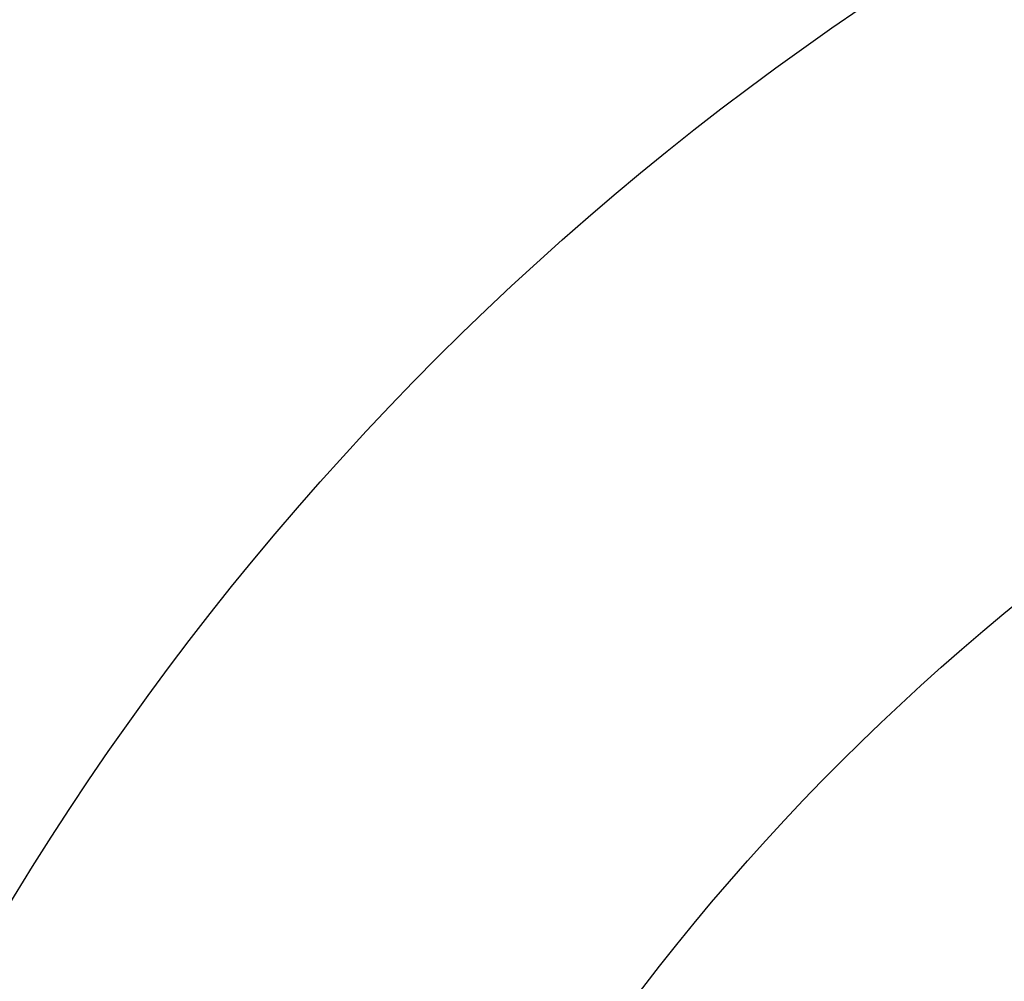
# Model space of a CAD drawing. Header units: millimetres. Extents: x 309 to 494, y 52 to 496.
# Tile 46 of 71: x 372 to 384, y 107 to 119. Entities that reach past the tile are written whole.
import ezdxf

# ---------------------------------------------------------------- set-up
doc = ezdxf.new("R2010")
doc.units = ezdxf.units.MM
doc.header["$LTSCALE"] = 47.498
doc.layers.get('0').update_dxf_attribs({"linetype": 'CONTINUOUS'})
doc.layers.add('KONSTR_EL', color=7, linetype='CONTINUOUS')

msp = doc.modelspace()

# ---------------------------------------------------------------- linework, layer by layer
at = {"color": 7, "linetype": 'CONTINUOUS'}
for radius, start, end in [(79, 16.16957, 163.83043), (65, 7.06971, 172.93029)]:
    msp.add_arc((401.351, 90.805), radius, start, end, dxfattribs=at)
at = {"layer": 'KONSTR_EL', "color": 4, "linetype": 'CONTINUOUS'}
for radius in [34, 27.2, 20.4]:
    msp.add_circle((401.351, 90.805), radius, dxfattribs=at)

doc.saveas('drawing.dxf')
